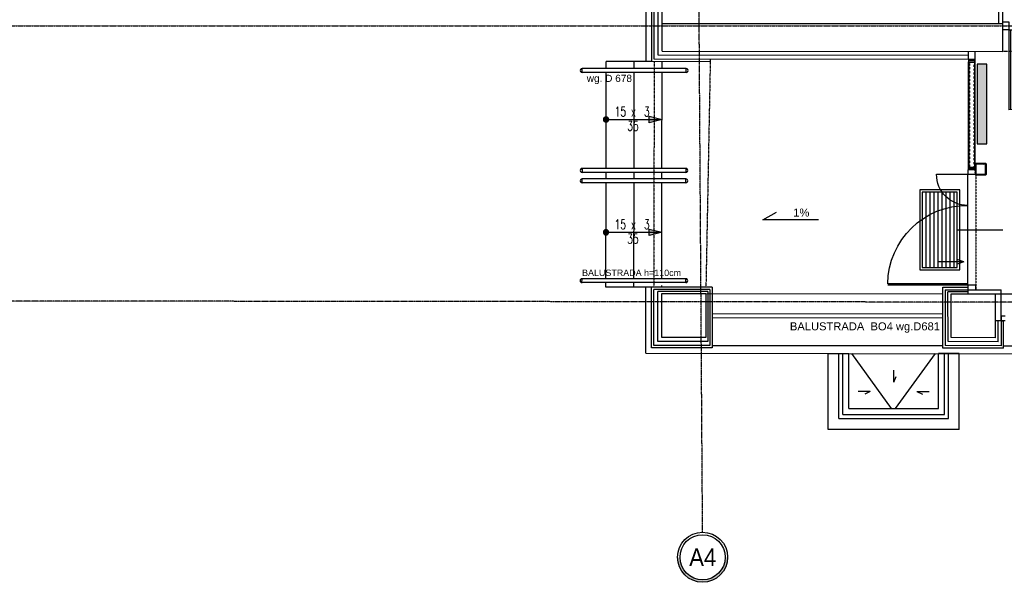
# Model space of a CAD drawing. Header units: inches. Extents: x -145354 to -97635, y 38777 to 78670.
# Tile 67 of 231: x -140374 to -139141, y 47831 to 48535. Entities that reach past the tile are written whole.
import ezdxf
from ezdxf.enums import TextEntityAlignment as Align

# ---------------------------------------------------------------- set-up
doc = ezdxf.new("R2010")
doc.units = ezdxf.units.IN
doc.header["$MEASUREMENT"] = 0
for name, pattern in [('CENTER', [2, 1.25, -0.25, 0.25, -0.25]), ('DASHDOT', [1, 0.5, -0.25, 0, -0.25]), ('DASHED2', [0.375, 0.25, -0.125])]:
    doc.linetypes.add(name, pattern=pattern)
doc.layers.get('0').update_dxf_attribs({"color": 101})
for name, color, linetype in [('Cieniutko', 8, 'Continuous'), ('cokół_widok', 255, 'Continuous'), ('Det--wym-', 8, 'Continuous'), ('Det-szklo', 134, 'Continuous'), ('Drz---drzwi', 5, 'Continuous'), ('Ele-balustrada', 64, 'Continuous'), ('Ins-ppoz-opis', 240, 'Continuous'), ('Ins-went-opis', 141, 'Continuous'), ('Okn---okna', 5, 'Continuous'), ('Opis-spadki', 61, 'Continuous'), ('Os-osie glowne', 8, 'CENTER'), ('Os-osie-opis', 8, 'Continuous'), ('Sc-cegla pelna', 32, 'Continuous'), ('Sc-cegla pustak', 42, 'Continuous'), ('Sc-gazobeton', 45, 'Continuous'), ('Sc-izolacja term-obrys', 132, 'Continuous'), ('Sc-izolacja term-styropian', 151, 'STYROPIAN-KA'), ('Sc-kamien', 31, 'Continuous'), ('Sc-nad', 5, 'DASHED2'), ('Sc-nadproza kon', 5, 'DASHED2'), ('Sch-opis', 51, 'Continuous'), ('studzienki_widok', 52, 'Continuous'), ('W-idok', 9, 'Continuous'), ('Wyp-grzejniki', 56, 'Continuous')]:
    doc.layers.add(name, color=color, linetype=linetype)
doc.styles.add('dwg_opis duży', font='ARIAL.TTF', dxfattribs={"width": 0.9})
doc.styles.add('ROMANS', font='romans', dxfattribs={"width": 0.85})
doc.styles.add('TYTUL2', font='ARIAL.TTF')
doc.linetypes.add('BATTING', pattern='A,0.0001,-0.1,[134,ltypeshp.shx,S=0.1,R=0,X=-0.1,Y=0],-0.2,[134,ltypeshp.shx,S=0.1,R=180,X=0.1,Y=0],-0.1', length=0.4001)
doc.linetypes.add('STYROPIAN-KA', pattern='A,0.0001,-0.1,[135,ltypeshp.shx,S=0.1,R=0,X=-0.1,Y=0],0,[135,ltypeshp.shx,S=0.1,R=180,X=0.1,Y=0],-0.1', length=0.2001)
doc.linetypes.add('ZIGZAG', pattern='A,0.00254,-5.08,[131,ltypeshp.shx,S=5.08,R=0,X=-5.08,Y=0],-10.16,[131,ltypeshp.shx,S=5.08,R=180,X=5.08,Y=0],-5.08', length=20.32254)

# ---------------------------------------------------------------- blocks, each defined once
blk = doc.blocks.new('_DKGJHF')
at = {"ltscale": 7}
for p, q in [((-21.1, -77), (35.9, -77)), ((-5, -145.5), (-105, -145.5)), ((-5, -147.5), (-105, -147.5))]:
    blk.add_line(p, q, dxfattribs=at)
for points in [[(5, -7.5), (5, 0), (-5, 0), (-5, -7.5)], [(5, -155), (5, -147.5), (-5, -147.5), (-5, -155)]]:
    blk.add_lwpolyline(points, close=True, dxfattribs=at)
for points in [[(-45, -7.5), (-5, -7.5)], [(-5, -147.5), (-5, -7.5)]]:
    blk.add_lwpolyline(points, dxfattribs=at)
for centre, radius, start, end in [((-5, -7.5), 40, 180, 270), ((-5, -147.5), 100, 90, 180)]:
    blk.add_arc(centre, radius, start, end)
blk = doc.blocks.new('_SDHGG')
at = {"ltscale": 7}
for p, q in [((13, -75), (-44, -75)), ((0, -142.5), (100, -142.5)), ((0, -144.5), (100, -144.5))]:
    blk.add_line(p, q, dxfattribs=at)
for points in [[(-10, -5.5), (-10, 0), (0, 0), (0, -5.5)], [(-10, -150), (-10, -144.5), (0, -144.5), (0, -150)]]:
    blk.add_lwpolyline(points, close=True, dxfattribs=at)
for points in [[(0, -144.5), (0, -5.5)], [(39, -5.5), (0, -5.5)]]:
    blk.add_lwpolyline(points, dxfattribs=at)
blk.add_arc((0, -5.5), 39, 270, 0)
blk.add_arc((1, -143.5), 99, 0.5787, 90.5787, dxfattribs=at)
blk = doc.blocks.new('_opis_osi_liczbowy')
blk.add_hatch(color=256).paths.add_polyline_path([(32, 32), (32, 28.8, -1), (32, -28.8), (32, -32, 1)])
for radius in [32, 28.8]:
    blk.add_circle((32, 0), radius)
at = {"style": 'dwg_opis duży', "width": 0.9}
blk.add_attdef('AXNAMEH', text='', height=22.4, rotation=90, dxfattribs=at).set_placement((32, 0), align=Align.MIDDLE_CENTER)
blk = doc.blocks.new('grzejnik_100')
at = {"layer": 'Wyp-grzejniki'}
h = blk.add_hatch(dxfattribs=at)
h.set_pattern_fill('DOTS', color=256, scale=0.5, style=0)
h.set_pattern_definition([(0, (-77492.90915, 37823.9399), (0.396875, 0.79375), [0, -0.79375])])
h.paths.add_polyline_path([(0, -100), (12, -100), (12, 0), (0, 0)])
blk.add_lwpolyline([(12, 0), (0, 0), (0, -100), (12, -100)], close=True, dxfattribs=at)
blk = doc.blocks.new('ozn_schody-strzałka8x16')
at = {"ltscale": 25}
blk.add_hatch(color=256, dxfattribs=at).paths.add_polyline_path([(0, 0), (-4, -16), (4, -16)])
blk.add_lwpolyline([(0, 0), (-4, -16), (4, -16)], close=True, dxfattribs=at)
blk = doc.blocks.new('ozn_schody-kółko_d14')
at = {"ltscale": 25}
h = blk.add_hatch(color=256, dxfattribs=at)
edge = h.paths.add_edge_path()
edge.add_arc((0, 0), 3.33, 0, 360)
at = {"ltscale": 7}
blk.add_circle((0, 0), 3.33, dxfattribs=at)
blk = doc.blocks.new('ozn_opis-schodów1-rzut')
at = {"style": 'ROMANS', "width": 0.7}
blk.add_text('x', height=12, dxfattribs=at).set_placement((-3.3, 3))
at = {"ltscale": 25, "style": 'ROMANS', "width": 0.7}
blk.add_attdef('Ilość', text='', height=12, dxfattribs=at).set_placement((-7.7, 3), align=Align.RIGHT)
blk.add_attdef('Wysokość', (6.2, 3), '', height=12, dxfattribs=at)
blk.add_attdef('Długość', text='', height=12, dxfattribs=at).set_placement((0.4, -15), align=Align.CENTER)
blk = doc.blocks.new('0630_STRZAŁKA')
at = {"ltscale": 0.5}
for points in [[(0, 0), (-3, -8.6)], [(0, 0), (0, -32.4)], [(0, 0), (3, -8.6)]]:
    blk.add_lwpolyline(points, dxfattribs=at)
blk = doc.blocks.new('st_mała')
at = {"layer": 'Ele-balustrada'}
for p, q in [((81.5, -13.5), (0, -13.5)), ((76.5, -18.5), (0, -18.5)), ((76.5, -145.5), (76.5, -18.5)), ((81.5, -150.5), (81.5, -13.5)), ((76.5, -145.5), (0, -145.5)), ((81.5, -150.5), (0, -150.5))]:
    blk.add_line(p, q, dxfattribs=at)
at = {"layer": 'studzienki_widok'}
for p, q in [((95, 0), (0, 0)), ((0, 0), (0, -26)), ((95, 0), (95, -164)), ((69, -26), (0, -26)), ((69, -138), (69, -26)), ((69, -138), (0, -138)), ((0, -164), (0, -138)), ((95, -164), (0, -164)), ((95, -164), (69, -164))]:
    blk.add_line(p, q, dxfattribs=at)
blk = doc.blocks.new('listwagrnaiboczne')
at = {"layer": 'W-idok'}
for p, q in [((-4.1, 0), (-1.7, 0)), ((-1.7, -0.7), (-1.7, 0)), ((-1.7, 0), (1.7, 0)), ((-4.1, -6.5), (-4.1, 0)), ((-4.1, -6.5), (-3.9, -6.5)), ((-4, -0.2), (-1.8, -0.2)), ((-4, -1.3), (-4, -0.2)), ((-4, -1.3), (-1.8, -1.3)), ((-4, -6), (-3.9, -3.7)), ((-3.9, -6), (-4, -6.3)), ((-4, -6), (-3.9, -6)), ((-4, -6.3), (-3.9, -6.3)), ((-3.9, -3.7), (-3.9, -1.5)), ((-3.9, -1.5), (-1.7, -1.5)), ((-3.9, -6.5), (-3.9, -6.3)), ((-1.8, -1.3), (-1.8, -0.2)), ((-1.7, -0.6), (-1.5, -0.6)), ((-1.7, -0.7), (-1.5, -0.7)), ((-1.7, -1.5), (-1.7, -0.8)), ((-1.7, -0.8), (-1.5, -0.8)), ((-1.7, -0.9), (-1.5, -0.9)), ((-1.7, -1.5), (1.7, -1.5)), ((-1.4, -0.2), (-1.5, -0.7)), ((-1.5, -0.6), (-1.4, -0.2)), ((-1.4, -1.2), (-1.5, -0.8)), ((-1.5, -0.9), (-1.4, -1.3)), ((-1.3, -0.2), (-1.4, -0.7)), ((-1.4, -0.2), (-1.3, -0.2)), ((-1.4, -0.2), (-0.2, -0.2)), ((-1.3, -1.2), (-1.4, -0.7)), ((-1.4, -1.2), (-1.3, -1.2)), ((-1.4, -1.3), (0, -1.3)), ((-0.2, -0.8), (-0.2, -0.2)), ((-0.1, -0.9), (0, -0.7)), ((0, -0.2), (1.4, -0.2)), ((0, -0.7), (0, -0.2)), ((0.2, -0.3), (0, -0.7)), ((0, -0.7), (0, -1.3)), ((0, -0.7), (0, -0.7)), ((0, -0.7), (0, -0.7)), ((0.4, -0.4), (0.2, -0.7)), ((0.2, -0.8), (0.2, -1.3)), ((0.2, -1.3), (1.4, -1.3)), ((1.4, -0.2), (1.3, -0.2)), ((1.3, -0.2), (1.4, -0.7)), ((1.3, -1.2), (1.4, -0.7)), ((1.4, -1.2), (1.3, -1.2)), ((1.4, -0.2), (1.5, -0.7)), ((1.5, -0.6), (1.4, -0.2)), ((1.4, -1.2), (1.5, -0.8)), ((1.5, -0.9), (1.4, -1.3)), ((1.7, -0.6), (1.5, -0.6)), ((1.7, -0.7), (1.5, -0.7)), ((1.7, -0.8), (1.5, -0.8)), ((1.7, -0.9), (1.5, -0.9)), ((1.7, 0), (4.2, 0)), ((1.7, 0), (1.7, -0.7)), ((1.7, -0.8), (1.7, -1.5)), ((1.7, -1.5), (4, -1.5)), ((1.8, -0.2), (4, -0.2)), ((1.8, -0.2), (1.8, -1.3)), ((1.8, -1.3), (4, -1.3)), ((4, -0.2), (4, -1.3)), ((4, -1.5), (4, -3.7)), ((4, -3.7), (4.1, -6)), ((4, -6), (4.1, -6.3)), ((4.1, -6), (4, -6)), ((4, -6.3), (4, -6.5)), ((4.1, -6.3), (4, -6.3)), ((4.2, -6.5), (4, -6.5)), ((4.2, 0), (4.2, -6.5))]:
    blk.add_line(p, q, dxfattribs=at)
for centre, radius, start, end in [((-1.5, -0.5), 0.03, 270, 348.6901), ((-1.5, -1), 0.03, 11.3099, 90), ((-1.4, -0.2), 0.03, 90, 168.6901), ((-1.4, -1.3), 0.03, 191.3099, 270), ((-0.2, -0.2), 0.03, 2.454, 90), ((-0.2, -0.8), 0.03, 182.454, 308.2902), ((0, -0.2), 0.03, 90, 180), ((0, -1.3), 0.03, 270, 0), ((0.3, -0.3), 0.075, 326.6671, 146.6671), ((0.3, -0.8), 0.15, 146.6671, 182.454), ((0.2, -1.3), 0.03, 182.454, 270), ((1.4, -0.2), 0.03, 11.3099, 90), ((1.4, -1.3), 0.03, 270, 348.6901), ((1.5, -0.5), 0.03, 191.3099, 270), ((1.5, -1), 0.03, 90, 168.6901)]:
    blk.add_arc(centre, radius, start, end, dxfattribs=at)
blk = doc.blocks.new('*X1151')
at = {"color": 0}
for p, q in [((798, -128), (816, -111)), ((798, -124), (812, -111)), ((798, -121), (808, -111)), ((798, -131), (807, -122)), ((799, -117), (805, -111)), ((810, -120), (819, -111)), ((814, -120), (823, -111)), ((817, -120), (826, -111)), ((821, -120), (830, -111)), ((824, -120), (833, -111)), ((828, -120), (837, -111)), ((831, -120), (840, -111)), ((835, -120), (844, -111)), ((839, -120), (847, -111)), ((842, -120), (851, -111)), ((846, -120), (854, -111)), ((849, -120), (858, -111)), ((853, -120), (861, -111)), ((856, -120), (865, -111)), ((860, -120), (869, -111)), ((863, -120), (872, -111)), ((867, -120), (876, -111)), ((870, -120), (879, -111)), ((874, -120), (883, -111)), ((877, -120), (886, -111)), ((881, -120), (890, -111)), ((885, -120), (893, -111)), ((888, -120), (897, -111)), ((892, -120), (900, -111)), ((895, -120), (904, -111)), ((899, -120), (907, -111)), ((902, -120), (911, -111)), ((906, -120), (915, -111)), ((909, -120), (918, -111)), ((913, -120), (922, -111)), ((916, -120), (925, -111)), ((920, -120), (929, -111)), ((923, -120), (932, -111)), ((927, -120), (935, -112)), ((929, -121), (937, -114)), ((930, -124), (938, -116)), ((930, -127), (938, -119)), ((930, -131), (938, -122)), ((798, -135), (807, -126)), ((798, -138), (807, -130)), ((798, -142), (807, -133)), ((798, -146), (807, -137)), ((798, -149), (807, -140)), ((798, -153), (807, -144)), ((798, -156), (807, -147)), ((798, -160), (807, -151)), ((798, -163), (807, -154)), ((798, -167), (807, -158)), ((798, -170), (807, -161)), ((798, -174), (807, -165)), ((798, -177), (807, -169)), ((798, -181), (807, -172)), ((798, -184), (807, -176)), ((798, -188), (807, -179)), ((798, -191), (807, -183)), ((798, -195), (807, -186)), ((798, -199), (807, -190)), ((798, -202), (807, -193)), ((798, -206), (807, -197)), ((798, -209), (807, -200)), ((798, -213), (807, -204)), ((798, -216), (807, -207)), ((798, -220), (807, -211)), ((798, -223), (807, -214)), ((798, -227), (807, -218)), ((798, -230), (807, -222)), ((798, -234), (807, -225)), ((798, -237), (807, -229)), ((798, -241), (807, -232)), ((799, -244), (807, -236)), ((800, -247), (807, -239)), ((801, -249), (809, -241)), ((803, -250), (812, -242)), ((806, -251), (815, -242)), ((810, -251), (819, -242)), ((813, -251), (822, -242)), ((817, -251), (826, -242)), ((820, -251), (829, -242)), ((824, -251), (833, -242)), ((828, -251), (836, -242)), ((831, -251), (840, -242)), ((835, -251), (843, -242)), ((838, -251), (847, -242)), ((842, -251), (850, -242)), ((845, -251), (854, -242)), ((849, -251), (858, -242)), ((852, -251), (861, -242)), ((856, -251), (865, -242)), ((859, -251), (868, -242)), ((863, -251), (872, -242)), ((866, -251), (875, -242)), ((870, -251), (879, -242)), ((874, -251), (882, -242)), ((877, -251), (886, -242)), ((881, -251), (889, -242)), ((884, -251), (893, -242)), ((888, -251), (896, -242)), ((891, -251), (900, -242)), ((895, -251), (904, -242)), ((898, -251), (907, -242)), ((902, -251), (911, -242)), ((905, -251), (914, -242)), ((909, -251), (918, -242)), ((912, -251), (921, -242)), ((916, -251), (925, -242)), ((919, -251), (938, -232)), ((923, -251), (938, -235)), ((927, -251), (938, -239)), ((930, -135), (938, -126)), ((930, -138), (938, -129)), ((930, -142), (938, -133)), ((930, -145), (938, -136)), ((930, -149), (938, -140)), ((930, -152), (938, -143)), ((930, -156), (938, -147)), ((930, -159), (938, -150)), ((930, -163), (938, -154)), ((930, -166), (938, -158)), ((930, -170), (938, -161)), ((930, -173), (938, -165)), ((930, -177), (938, -168)), ((930, -180), (938, -172)), ((930, -184), (938, -175)), ((930, -188), (938, -179)), ((930, -191), (938, -182)), ((930, -195), (938, -186)), ((930, -198), (938, -189)), ((930, -202), (938, -193)), ((930, -205), (938, -196)), ((930, -209), (938, -200)), ((930, -212), (938, -203)), ((930, -216), (938, -207)), ((930, -219), (938, -211)), ((930, -223), (938, -214)), ((930, -226), (938, -218)), ((930, -230), (938, -221)), ((930, -234), (938, -225)), ((930, -237), (938, -228)), ((930, -251), (938, -242)), ((935, -249), (937, -247))]:
    blk.add_line(p, q, dxfattribs=at)
blk = doc.blocks.new('_vxkdjhgkljhkgjhk')
for q in [(14, 6), (30.2, 0)]:
    blk.add_line((0, 0), q)

msp = doc.modelspace()

# ---------------------------------------------------------------- linework, layer by layer
msp.add_line((-139144.87, 48157.91), (-139152.35, 48157.91))
at = {"layer": 'Cieniutko', "linetype": 'Continuous', "ltscale": 5}
for p, q in [((-139239.18, 48318.65), (-139239.18, 48224.65)), ((-139234.18, 48318.65), (-139234.18, 48224.65)), ((-139229.18, 48318.65), (-139229.18, 48224.65)), ((-139224.18, 48318.65), (-139224.18, 48224.65)), ((-139219.18, 48318.65), (-139219.18, 48224.65)), ((-139214.18, 48318.65), (-139214.18, 48224.65)), ((-139209.18, 48318.65), (-139209.18, 48224.65)), ((-139204.18, 48318.65), (-139204.18, 48224.65))]:
    msp.add_line(p, q, dxfattribs=at)
at = {"layer": 'Cieniutko', "linetype": 'Continuous'}
for p, q in [((-139281.93, 48047.93), (-139331.8, 48116.7)), ((-139276.93, 48047.93), (-139227.05, 48116.7))]:
    msp.add_line(p, q, dxfattribs=at)
at = {"layer": 'cokół_widok'}
for p, q in [((-139589.32, 48482.07), (-139587.47, 50245.35)), ((-139589.7, 48117.07), (-139589.7, 48199.99)), ((-139589.7, 48117.07), (-138377.22, 48115.8))]:
    msp.add_line(p, q, dxfattribs=at)
at = {"layer": 'Det--wym-'}
for points in [[(-139164.17, 48340.54, 0.4142136), (-139163.37, 48341.34), (-139163.37, 48353.74, 0.4142136), (-139164.17, 48354.54), (-139176.57, 48354.54, 0.4142136), (-139177.37, 48353.74), (-139177.37, 48341.34, 0.4142136), (-139176.57, 48340.54)], [(-139176.49, 48341.82, 0.4142136), (-139176.09, 48341.42), (-139164.65, 48341.42, 0.4142136), (-139164.25, 48341.82), (-139164.25, 48353.26, 0.4142136), (-139164.65, 48353.66), (-139176.09, 48353.66, 0.4142136), (-139176.49, 48353.26)]]:
    msp.add_lwpolyline(points, format="xyb", close=True, dxfattribs=at)
for points in [[(-139246.75, 48321.65), (-139246.75, 48221.65), (-139196.75, 48221.65), (-139196.75, 48321.65)], [(-139243.75, 48318.65), (-139243.75, 48224.65), (-139199.75, 48224.65), (-139199.75, 48318.65)]]:
    msp.add_lwpolyline(points, close=True, dxfattribs=at)
at = {"layer": 'Det-szklo', "ltscale": 4}
for p, q in [((-139185.23, 48350.17, 0), (-139185.23, 48481.14, 0)), ((-139177.83, 48481.14, 0), (-139185.23, 48481.14)), ((-139177.83, 48481.14, 0), (-139177.83, 48350.17, 0)), ((-139185.23, 48350.17, 0), (-139177.83, 48350.17, 0))]:
    msp.add_line(p, q, dxfattribs=at)
at = {"layer": 'Det-szklo', "linetype": 'DASHED2', "ltscale": 0.3}
for p, q in [((-139184.53, 48481.14, 0), (-139184.53, 48350.17, 0)), ((-139178.53, 48350.17, 0), (-139178.53, 48481.14, 0))]:
    msp.add_line(p, q, dxfattribs=at)
at = {"layer": 'Ele-balustrada'}
for p, q in [((-139669.35, 48468.47), (-139669.35, 48473.47)), ((-139539.35, 48473.47), (-139669.35, 48473.47)), ((-139539.35, 48468.47), (-139539.35, 48473.47)), ((-139539.35, 48468.47), (-139669.35, 48468.47)), ((-139669.49, 48348.48), (-139669.48, 48343.48)), ((-139539.49, 48348.48), (-139669.49, 48348.48)), ((-139539.48, 48343.48), (-139669.48, 48343.48)), ((-139569.49, 48335.48), (-139569.48, 48343.48)), ((-139539.49, 48348.48), (-139539.48, 48343.48)), ((-139669.49, 48330.48), (-139669.48, 48335.48)), ((-139539.49, 48330.48), (-139669.49, 48330.48)), ((-139539.48, 48335.48), (-139669.48, 48335.48)), ((-139539.49, 48330.48), (-139539.48, 48335.48)), ((-139669.62, 48205.49), (-139669.61, 48210.49)), ((-139539.62, 48205.49), (-139669.62, 48205.49)), ((-139539.61, 48210.49), (-139669.61, 48210.49)), ((-139539.62, 48205.49), (-139539.61, 48210.49))]:
    msp.add_line(p, q, dxfattribs=at)
for points in [[(-139506.69, 48166.99), (-139217.87, 48166.68)], [(-139506.69, 48161.99), (-139217.87, 48161.68)]]:
    msp.add_lwpolyline(points, dxfattribs=at)
for centre, start, end in [((-139669.35, 48470.97), 89.9445, 270.0555), ((-139539.35, 48470.97), 269.9445, 90.0555), ((-139669.49, 48345.98), 89.9445, 270.0555), ((-139539.49, 48345.98), 269.9445, 90.0555), ((-139669.49, 48332.98), 89.9445, 270.0555), ((-139539.49, 48332.98), 269.9445, 90.0555), ((-139669.61, 48207.99), 89.9445, 270.0555), ((-139539.61, 48207.99), 269.9445, 90.0555)]:
    msp.add_arc(centre, 2.5, start, end, dxfattribs=at)
at = {"layer": 'Ins-ppoz-opis', "linetype": 'ZIGZAG', "ltscale": 0.025}
msp.add_lwpolyline([(-139147.85, 48529.26), (-139569.27, 48529.26)], dxfattribs=at)
at = {"layer": 'Okn---okna'}
for p, q in [((-139514.63, 48191.99), (-139217.87, 48191.68)), ((-139152.31, 48191.61), (-138811.28, 48190.88)), ((-139144.87, 48157.91), (-139144.87, 48163.91)), ((-139144.87, 48163.91), (-139139.87, 48163.91)), ((-139139.87, 48157.91), (-139144.87, 48157.91)), ((-139506.69, 48126.99), (-139217.87, 48126.68)), ((-139141.87, 48126.6), (-138821.33, 48125.9))]:
    msp.add_line(p, q, dxfattribs=at)
at = {"layer": 'Opis-spadki', "color": 4}
for p, q in [((-139443.28, 48283.93), (-139426.03, 48293.89)), ((-139373.33, 48283.93), (-139443.28, 48283.93))]:
    msp.add_line(p, q, dxfattribs=at)
at = {"layer": 'Os-osie glowne'}
for p, q in [((-139518.63, 47893.27), (-139545.97, 51985.69)), ((-138010.88, 48179.92), (-143318.47, 48185.52))]:
    msp.add_line(p, q, dxfattribs=at)
msp.add_lwpolyline([(-143318.47, 48526.7), (-138010.88, 48526.7)], dxfattribs=at)
at = {"layer": 'Sc-cegla pelna'}
for p, q in [((-139569.69, 48137.05), (-139569.63, 48192.05)), ((-139569.63, 48192.05), (-139514.63, 48191.99)), ((-139514.63, 48191.99), (-139514.69, 48136.99)), ((-139207.37, 48136.67), (-139207.31, 48191.67)), ((-139207.31, 48191.67), (-139152.31, 48191.61)), ((-139152.31, 48191.61), (-139152.37, 48136.61)), ((-139514.69, 48136.99), (-139569.69, 48137.05)), ((-139152.37, 48136.61), (-139207.37, 48136.67))]:
    msp.add_line(p, q, dxfattribs=at)
for points in [[(-139569.31, 48495.06), (-139569.01, 48781.78)], [(-139147.85, 48529.26), (-139147.85, 48554.61)], [(-139142.73, 48529.26), (-139147.85, 48529.26)], [(-139142.73, 48494.61), (-139142.73, 48529.26)], [(-139569.31, 48495.06), (-139142.73, 48494.61)]]:
    msp.add_lwpolyline(points, dxfattribs=at)
at = {"layer": 'Sc-cegla pustak'}
for p, q in [((-139185.68, 48484.64), (-139185.68, 48494.65)), ((-139177.38, 48484.65), (-139177.38, 48494.64)), ((-139185.68, 48484.65), (-139177.38, 48484.65))]:
    msp.add_line(p, q, dxfattribs=at)
at = {"layer": 'Sc-gazobeton'}
for p, q in [((-139142.73, 48529.26), (-139142.7, 48554.61)), ((-139186.72, 48196.67), (-139144.87, 48196.67)), ((-139186.72, 48196.67), (-139186.72, 48191.65)), ((-139144.87, 48163.25), (-139144.87, 48196.67))]:
    msp.add_line(p, q, dxfattribs=at)
at = {"layer": 'Sc-izolacja term-obrys'}
for p, q in [((-139579.7, 48127.06), (-139579.7, 48196.99)), ((-139509.69, 48196.99), (-139579.7, 48196.99)), ((-139509.69, 48196.99), (-139509.69, 48126.99)), ((-139214.87, 48196.67), (-139214.87, 48126.68)), ((-139214.87, 48196.67), (-139186.72, 48196.67)), ((-139144.87, 48163.25), (-139144.87, 48126.61)), ((-139509.69, 48126.99), (-139579.7, 48127.06)), ((-139144.87, 48126.61), (-139214.87, 48126.68))]:
    msp.add_line(p, q, dxfattribs=at)
msp.add_lwpolyline([(-139185.68, 48484.65), (-139579.32, 48485.07), (-139579, 48784.79), (-139545.41, 48784.75)], dxfattribs=at)
at = {"layer": 'Sc-izolacja term-styropian', "linetype": 'BATTING', "ltscale": 0.25}
for p, q in [((-139574.69, 48132.06), (-139574.63, 48194.49)), ((-139512.19, 48131.99), (-139574.69, 48132.06)), ((-139148.37, 48131.61), (-139211.36, 48131.68))]:
    msp.add_line(p, q, dxfattribs=at)
at = {"layer": 'Sc-izolacja term-styropian', "linetype": 'BATTING', "ltscale": 0.1}
for p, q in [((-139512.19, 48194.49), (-139574.63, 48194.49)), ((-139512.19, 48194.49), (-139512.19, 48131.99)), ((-139186.72, 48194.14), (-139211.42, 48194.17))]:
    msp.add_line(p, q, dxfattribs=at)
at = {"layer": 'Sc-izolacja term-styropian', "linetype": 'BATTING', "ltscale": 0.15}
for p, q in [((-139211.36, 48131.68), (-139211.42, 48194.17)), ((-139148.37, 48131.61), (-139148.35, 48157.91))]:
    msp.add_line(p, q, dxfattribs=at)
at = {"layer": 'Sc-izolacja term-styropian', "linetype": 'BATTING', "ltscale": 0.25}
msp.add_lwpolyline([(-139185.68, 48489.65), (-139574.32, 48490.06), (-139574.01, 48781.78)], dxfattribs=at)
at = {"layer": 'Sc-kamien'}
for p, q in [((-139582.7, 48124.06), (-139582.7, 48199.99)), ((-139506.69, 48199.99), (-139582.7, 48199.99)), ((-139506.69, 48199.99), (-139506.69, 48123.99)), ((-139217.87, 48123.61), (-139217.87, 48199.67)), ((-139217.87, 48199.67), (-139186.72, 48199.67)), ((-139144.87, 48157.91), (-139141.87, 48157.91)), ((-139141.87, 48123.61), (-139141.87, 48157.91)), ((-139506.69, 48123.99), (-139582.7, 48124.06)), ((-139141.87, 48123.61), (-139217.87, 48123.61))]:
    msp.add_line(p, q, dxfattribs=at)
msp.add_lwpolyline([(-139509.32, 48485), (-139509.32, 48482), (-139582.32, 48482.07), (-139582.25, 48555.07), (-139579.25, 48555.07)], dxfattribs=at)
at = {"layer": 'Sc-nad'}
msp.add_line((-139176.72, 48346.67), (-139176.72, 48196.67), dxfattribs=at)
at = {"layer": 'Sc-nadproza kon', "linetype": 'DASHDOT', "ltscale": 0.5}
for p, q in [((-139579.33, 48482.07), (-139579.69, 48199.99)), ((-139509, 48484.99), (-139514.48, 48199.99))]:
    msp.add_line(p, q, dxfattribs=at)
msp.add_lwpolyline([(-138987.73, 48494.44), (-139142.73, 48494.61)], dxfattribs=at)
at = {"layer": 'Sch-opis'}
msp.add_line((-139639.42, 48409.65), (-139569.42, 48409.65), dxfattribs=at)
msp.add_lwpolyline([(-139639.56, 48268.52), (-139569.55, 48268.52)], dxfattribs=at)
at = {"layer": 'W-idok'}
for p, q in [((-139639.36, 48473.47), (-139639.35, 48482.07)), ((-139582.32, 48482.07), (-139639.35, 48482.07)), ((-139604.36, 48473.47), (-139604.35, 48482.07)), ((-139569.36, 48473.47), (-139569.35, 48482.06)), ((-139639.48, 48348.48), (-139639.36, 48468.47)), ((-139604.48, 48348.48), (-139604.36, 48468.47)), ((-139569.48, 48348.48), (-139569.36, 48468.47)), ((-139639.49, 48335.48), (-139639.48, 48343.48)), ((-139604.49, 48335.48), (-139604.48, 48343.48)), ((-139639.61, 48210.49), (-139639.5, 48330.48)), ((-139604.61, 48210.49), (-139604.49, 48330.48)), ((-139569.61, 48210.49), (-139569.49, 48330.48)), ((-139639.62, 48199.99), (-139639.62, 48205.49)), ((-139604.62, 48199.99), (-139604.62, 48205.49)), ((-139569.62, 48200.68), (-139569.62, 48201.99)), ((-139582.7, 48199.99), (-139639.62, 48199.99)), ((-139569.62, 48196.99), (-139569.62, 48197.68))]:
    msp.add_line(p, q, dxfattribs=at)
at = {"layer": 'W-idok', "ltscale": 0.5}
for p, q in [((-139185.68, 48346.67, 0), (-139185.68, 48481.64)), ((-139177.38, 48346.67, 0), (-139177.38, 48481.64, 0))]:
    msp.add_line(p, q, dxfattribs=at)

# ---------------------------------------------------------------- block references
at = {"rotation": 270}
msp.add_blockref('st_mała', (-139197.43, 48116.93), dxfattribs=at)
at = {"layer": 'Cieniutko', "linetype": 'Continuous', "yscale": 0.5, "zscale": 0.5}
for p, xscale, rotation in [((-139279.39, 48081.08), -0.5, 270), ((-139308.66, 48069.14), 0.5, 180), ((-139250.2, 48069.14), -0.5, 180)]:
    msp.add_blockref('_vxkdjhgkljhkgjhk', p, dxfattribs=dict(at, xscale=xscale, rotation=rotation))
at = {"layer": 'Det--wym-', "xscale": -0.09999999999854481, "yscale": 0.09999999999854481, "zscale": 0.1, "rotation": 270}
msp.add_blockref('*X1151', (-139152.29, 48260.69), dxfattribs=at)
at = {"layer": 'Drz---drzwi', "xscale": -1, "rotation": 270}
msp.add_blockref('_DKGJHF', (-138987.73, 48526.75), dxfattribs=at)
at = {"layer": 'Drz---drzwi', "xscale": -1}
msp.add_blockref('_SDHGG', (-139186.72, 48346.67), dxfattribs=at)
at = {"layer": 'Ins-went-opis', "xscale": -1, "rotation": 270}
msp.add_blockref('0630_STRZAŁKA', (-139191.39, 48231.45), dxfattribs=at)
at = {"layer": 'Os-osie-opis'}
ref = msp.add_blockref('_opis_osi_liczbowy', (-139518.63, 47893.27), dxfattribs=dict(at, xscale=0.9799999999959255, yscale=0.9799999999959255, zscale=0.9799999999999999, rotation=270))
ref.add_attrib('AXNAMEH', 'A4', dxfattribs={"layer": '0', "height": 21.952, "style": 'dwg_opis duży', "width": 0.9}).set_placement((-139518.48, 47861.93), align=Align.MIDDLE_CENTER)
at = {"layer": 'Sch-opis'}
ref = msp.add_blockref('ozn_opis-schodów1-rzut', (-139605.31, 48410.59), dxfattribs=dict(at, xscale=-1))
ref.add_attrib('Ilość', '3', dxfattribs={"layer": '0', "ltscale": 25, "height": 12, "style": 'ROMANS', "width": 0.7}).set_placement((-139584.76, 48413.59), align=Align.RIGHT)
ref.add_attrib('Wysokość', '15', (-139628.73, 48413.59), dxfattribs={"layer": '0', "ltscale": 25, "height": 12, "style": 'ROMANS', "width": 0.7})
ref.add_attrib('Długość', '35', dxfattribs={"layer": '0', "ltscale": 25, "height": 12, "style": 'ROMANS', "width": 0.7}).set_placement((-139605.72, 48395.59), align=Align.CENTER)
at = {"layer": 'Sch-opis', "xscale": -1}
for p in [(-139639.42, 48409.65), (-139639.56, 48268.52)]:
    msp.add_blockref('ozn_schody-kółko_d14', p, dxfattribs=at)
at = {"layer": 'Sch-opis', "xscale": -1, "rotation": 270}
for p in [(-139569.42, 48409.65), (-139569.55, 48268.52)]:
    msp.add_blockref('ozn_schody-strzałka8x16', p, dxfattribs=at)
at = {"layer": 'Sch-opis'}
ref = msp.add_blockref('ozn_opis-schodów1-rzut', (-139605.44, 48269.45), dxfattribs=dict(at, xscale=-1))
ref.add_attrib('Ilość', '3', dxfattribs={"layer": '0', "ltscale": 25, "height": 12, "style": 'ROMANS', "width": 0.7}).set_placement((-139584.9, 48272.45), align=Align.RIGHT)
ref.add_attrib('Wysokość', '15', (-139628.86, 48272.45), dxfattribs={"layer": '0', "ltscale": 25, "height": 12, "style": 'ROMANS', "width": 0.7})
ref.add_attrib('Długość', '35', dxfattribs={"layer": '0', "ltscale": 25, "height": 12, "style": 'ROMANS', "width": 0.7}).set_placement((-139605.86, 48254.45), align=Align.CENTER)
at = {"layer": 'W-idok', "xscale": -1}
msp.add_blockref('listwagrnaiboczne', (-139181.53, 48484.64), dxfattribs=at)
at = {"layer": 'W-idok', "rotation": 180}
msp.add_blockref('listwagrnaiboczne', (-139181.53, 48346.67, 0), dxfattribs=at)
at = {"layer": 'Wyp-grzejniki', "rotation": 180}
msp.add_blockref('grzejnik_100', (-139162.72, 48379.1), dxfattribs=at)

# ---------------------------------------------------------------- texts
at = {"layer": 'Opis-spadki', "style": 'TYTUL2'}
msp.add_text('1%%%', height=10, dxfattribs=at).set_placement((-139395.03, 48293.24), align=Align.MIDDLE_CENTER)
at = {"layer": 'Sch-opis', "style": 'TYTUL2'}
for s, height, p in [('wg. D 678', 9, (-139663.65, 48456.68)), ('BALUSTRADA h=110cm ', 8, (-139669.49, 48213.84)), ('BALUSTRADA  BO4 wg.D681', 10, (-139409.3, 48145.84))]:
    msp.add_text(s, height=height, dxfattribs=at).set_placement(p)

doc.saveas('drawing.dxf')
